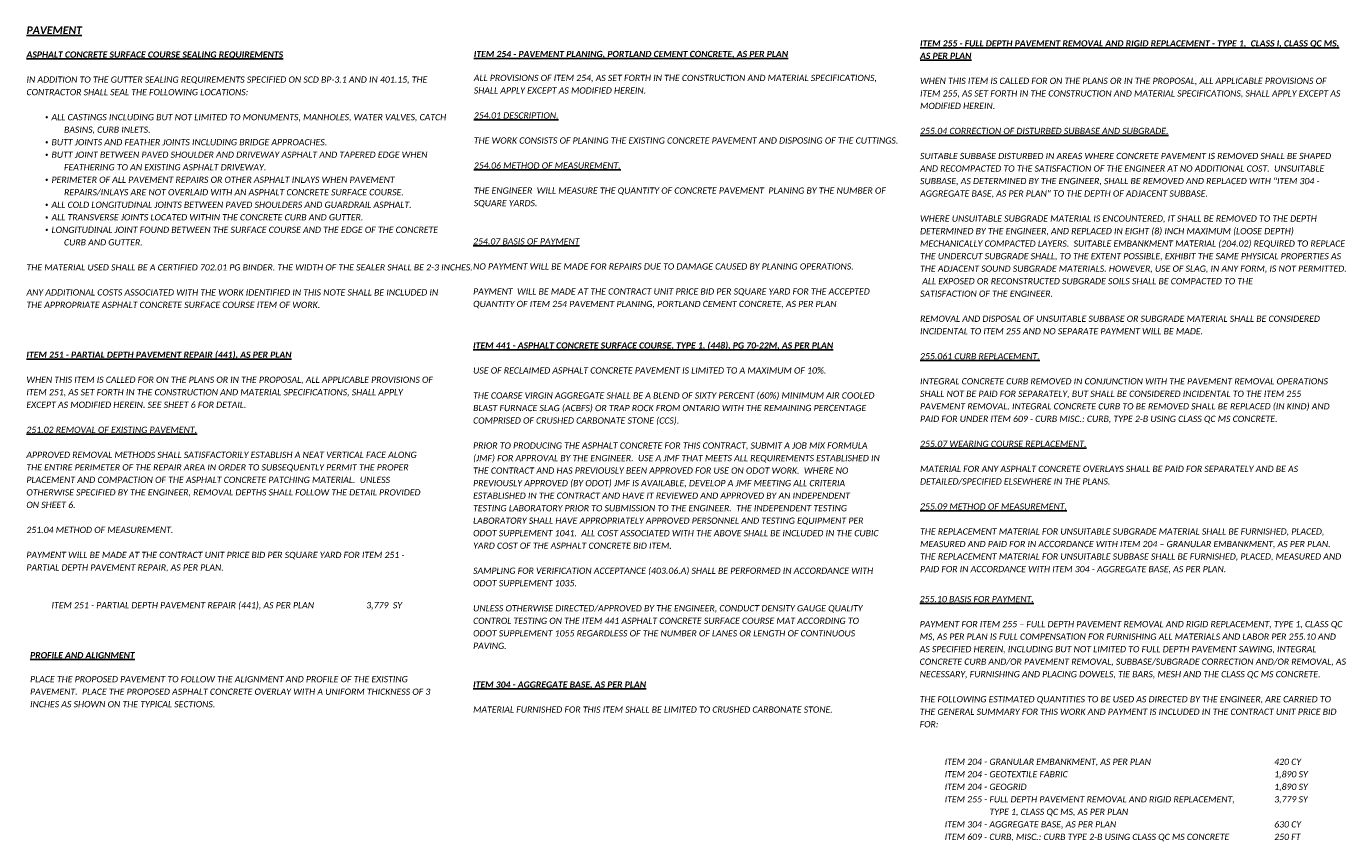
# Model space of a CAD drawing. Header units: feet. Extents: x -2 to 263, y -60 to 29.
# Tile 15 of 17: x 200 to 229, y -47 to -28. Entities that reach past the tile are written whole.
import ezdxf

# ---------------------------------------------------------------- set-up
doc = ezdxf.new("R2010")
doc.units = ezdxf.units.FT
doc.header["$MEASUREMENT"] = 0
doc.layers.add('SH_Text', color=7, linetype='Continuous')
doc.layers.add('TX_P_1', color=7, linetype='Continuous')
doc.styles.add('P_Slanted_Normal', font='calibrii.ttf', dxfattribs={"height": 0.14})
doc.styles.add('P_Slanted_Subtitle', font='calibrii.ttf', dxfattribs={"height": 0.17})

msp = doc.modelspace()

# ---------------------------------------------------------------- texts
at = {"layer": 'SH_Text', "char_height": 0.14, "attachment_point": 1, "line_spacing_factor": 1.2, "style": 'P_Slanted_Normal'}
for s, insert, width in [('\\pxql;\\PIN ADDITION TO THE GUTTER SEALING REQUIREMENTS SPECIFIED ON SCD BP-3.1 AND IN 401.15, THE CONTRACTOR SHALL SEAL THE FOLLOWING LOCATIONS:\\P\\P\\pi-3,l6;{\\fSymbol|b0|i0|c2|p18;·^I}ALL CASTINGS INCLUDING BUT NOT LIMITED TO MONUMENTS, MANHOLES, WATER VALVES, CATCH BASINS, CURB INLETS.\\P{\\fSymbol|b0|i0|c2|p18;·^I}BUTT JOINTS AND FEATHER JOINTS INCLUDING BRIDGE APPROACHES.\\P{\\fSymbol|b0|i0|c2|p18;·^I}BUTT JOINT BETWEEN PAVED SHOULDER AND DRIVEWAY ASPHALT AND TAPERED EDGE WHEN FEATHERING TO AN EXISTING ASPHALT DRIVEWAY.\\P{\\fSymbol|b0|i0|c2|p18;·^I}PERIMETER OF ALL PAVEMENT REPAIRS OR OTHER ASPHALT INLAYS WHEN PAVEMENT REPAIRS/INLAYS ARE NOT OVERLAID WITH AN ASPHALT CONCRETE SURFACE COURSE.\\P{\\fSymbol|b0|i0|c2|p18;·^I}ALL COLD LONGITUDINAL JOINTS BETWEEN PAVED SHOULDERS AND GUARDRAIL ASPHALT.\\P{\\fSymbol|b0|i0|c2|p18;·^I}ALL TRANSVERSE JOINTS LOCATED WITHIN THE CONCRETE CURB AND GUTTER.\\P{\\fSymbol|b0|i0|c2|p18;·^I}LONGITUDINAL JOINT FOUND BETWEEN THE SURFACE COURSE AND THE EDGE OF THE CONCRETE CURB AND GUTTER.\\P\\pi0,l0;\\PTHE MATERIAL USED SHALL BE A CERTIFIED 702.01 PG BINDER. THE WIDTH OF THE SEALER SHALL BE 2-3 INCHES.\\P\\PANY ADDITIONAL COSTS ASSOCIATED WITH THE WORK IDENTIFIED IN THIS NOTE SHALL BE INCLUDED IN THE APPROPRIATE ASPHALT CONCRETE SURFACE COURSE ITEM OF WORK.', (199.873, -29.316), 9.5), ('\\A1;ALL PROVISIONS OF ITEM 254, AS SET FORTH IN THE CONSTRUCTION AND MATERIAL SPECIFICATIONS, SHALL APPLY EXCEPT AS MODIFIED HEREIN.\\P\\P{\\L254.01 DESCRIPTION.\\P\\P}THE WORK CONSISTS OF PLANING THE EXISTING CONCRETE PAVEMENT AND DISPOSING OF THE CUTTINGS.\\P\\P{\\L254.06 METHOD OF MEASUREMENT.\\P\\P}THE ENGINEER  WILL MEASURE THE QUANTITY OF CONCRETE PAVEMENT  PLANING BY THE NUMBER OF SQUARE YARDS.', (209.889, -29.559), 9.5), ('WHEN THIS ITEM IS CALLED FOR ON THE PLANS OR IN THE PROPOSAL, ALL APPLICABLE PROVISIONS OF ITEM 255, AS SET FORTH IN THE CONSTRUCTION AND MATERIAL SPECIFICATIONS, SHALL APPLY EXCEPT AS MODIFIED HEREIN.\\P\\P{\\L255.04 CORRECTION OF DISTURBED SUBBASE AND SUBGRADE.}\\P\\PSUITABLE SUBBASE DISTURBED IN AREAS WHERE CONCRETE PAVEMENT IS REMOVED SHALL BE SHAPED AND RECOMPACTED TO THE SATISFACTION OF THE ENGINEER AT NO ADDITIONAL COST.  UNSUITABLE SUBBASE, AS DETERMINED BY THE ENGINEER, SHALL BE REMOVED AND REPLACED WITH "ITEM 304 - AGGREGATE BASE, AS PER PLAN" TO THE DEPTH OF ADJACENT SUBBASE.\\P\\PWHERE UNSUITABLE SUBGRADE MATERIAL IS ENCOUNTERED, IT SHALL BE REMOVED TO THE DEPTH DETERMINED BY THE ENGINEER, AND REPLACED IN EIGHT (8) INCH MAXIMUM (LOOSE DEPTH) MECHANICALLY COMPACTED LAYERS.  SUITABLE EMBANKMENT MATERIAL (204.02) REQUIRED TO REPLACE THE UNDERCUT SUBGRADE SHALL, TO THE EXTENT POSSIBLE, EXHIBIT THE SAME PHYSICAL PROPERTIES AS THE ADJACENT SOUND SUBGRADE MATERIALS. HOWEVER, USE OF SLAG, IN ANY FORM, IS NOT PERMITTED.  ALL EXPOSED OR RECONSTRUCTED SUBGRADE SOILS SHALL BE COMPACTED TO THE\\PSATISFACTION OF THE ENGINEER.\\P\\PREMOVAL AND DISPOSAL OF UNSUITABLE SUBBASE OR SUBGRADE MATERIAL SHALL BE CONSIDERED INCIDENTAL TO ITEM 255 AND NO SEPARATE PAYMENT WILL BE MADE.\\P\\P{\\L255.061 CURB REPLACEMENT.}\\P\\PINTEGRAL CONCRETE CURB REMOVED IN CONJUNCTION WITH THE PAVEMENT REMOVAL OPERATIONS SHALL NOT BE PAID FOR SEPARATELY, BUT SHALL BE CONSIDERED INCIDENTAL TO THE ITEM 255 PAVEMENT REMOVAL. INTEGRAL CONCRETE CURB TO BE REMOVED SHALL BE REPLACED (IN KIND) AND PAID FOR UNDER ITEM 609 - CURB MISC.: CURB, TYPE 2-B USING CLASS QC MS CONCRETE.\\P\\P{\\L255.07 WEARING COURSE REPLACEMENT.}\\P\\PMATERIAL FOR ANY ASPHALT CONCRETE OVERLAYS SHALL BE PAID FOR SEPARATELY AND BE AS DETAILED/SPECIFIED ELSEWHERE IN THE PLANS.\\P\\P{\\L255.09 METHOD OF MEASUREMENT.}\\P\\PTHE REPLACEMENT MATERIAL FOR UNSUITABLE SUBGRADE MATERIAL SHALL BE FURNISHED, PLACED, MEASURED AND PAID FOR IN ACCORDANCE WITH ITEM 204 – GRANULAR EMBANKMENT, AS PER PLAN.  THE REPLACEMENT MATERIAL FOR UNSUITABLE SUBBASE SHALL BE FURNISHED, PLACED, MEASURED AND PAID FOR IN ACCORDANCE WITH ITEM 304 - AGGREGATE BASE, AS PER PLAN.', (219.881, -29.625), 9.55), ('\\A1;{\\L254.07 BASIS OF PAYMENT\\P}\\PNO PAYMENT WILL BE MADE FOR REPAIRS DUE TO DAMAGE CAUSED BY PLANING OPERATIONS.\\P\\PPAYMENT  WILL BE MADE AT THE CONTRACT UNIT PRICE BID PER SQUARE YARD FOR THE ACCEPTED QUANTITY OF ITEM 254 PAVEMENT PLANING, PORTLAND CEMENT CONCRETE, AS PER PLAN', (209.873, -33.216), 9.24815), ('WHEN THIS ITEM IS CALLED FOR ON THE PLANS OR IN THE PROPOSAL, ALL APPLICABLE PROVISIONS OF ITEM 251, AS SET FORTH IN THE CONSTRUCTION AND MATERIAL SPECIFICATIONS, SHALL APPLY EXCEPT AS MODIFIED HEREIN. SEE SHEET 6 FOR DETAIL.\\P{\\L\\P251.02 REMOVAL OF EXISTING PAVEMENT.}\\P\\PAPPROVED REMOVAL METHODS SHALL SATISFACTORILY ESTABLISH A NEAT VERTICAL FACE ALONG THE ENTIRE PERIMETER OF THE REPAIR AREA IN ORDER TO SUBSEQUENTLY PERMIT THE PROPER PLACEMENT AND COMPACTION OF THE ASPHALT CONCRETE PATCHING MATERIAL.  UNLESS OTHERWISE SPECIFIED BY THE ENGINEER, REMOVAL DEPTHS SHALL FOLLOW THE DETAIL PROVIDED ON SHEET 6.\\P\\P251.04 METHOD OF MEASUREMENT.\\P\\PPAYMENT WILL BE MADE AT THE CONTRACT UNIT PRICE BID PER SQUARE YARD FOR ITEM 251 - PARTIAL DEPTH PAVEMENT REPAIR, AS PER PLAN.', (199.87, -36.311), 9.08167), ('USE OF RECLAIMED ASPHALT CONCRETE PAVEMENT IS LIMITED TO A MAXIMUM OF 10%.\\P\\PTHE COARSE VIRGIN AGGREGATE SHALL BE A BLEND OF SIXTY PERCENT (60%) MINIMUM AIR COOLED BLAST FURNACE SLAG (ACBFS) OR TRAP ROCK FROM ONTARIO WITH THE REMAINING PERCENTAGE COMPRISED OF CRUSHED CARBONATE STONE (CCS).\\P\\PPRIOR TO PRODUCING THE ASPHALT CONCRETE FOR THIS CONTRACT, SUBMIT A JOB MIX FORMULA (JMF) FOR APPROVAL BY THE ENGINEER.  USE A JMF THAT MEETS ALL REQUIREMENTS ESTABLISHED IN THE CONTRACT AND HAS PREVIOUSLY BEEN APPROVED FOR USE ON ODOT WORK.  WHERE NO PREVIOUSLY APPROVED (BY ODOT) JMF IS AVAILABLE, DEVELOP A JMF MEETING ALL CRITERIA ESTABLISHED IN THE CONTRACT AND HAVE IT REVIEWED AND APPROVED BY AN INDEPENDENT TESTING LABORATORY PRIOR TO SUBMISSION TO THE ENGINEER.  THE INDEPENDENT TESTING LABORATORY SHALL HAVE APPROPRIATELY APPROVED PERSONNEL AND TESTING EQUIPMENT PER ODOT SUPPLEMENT 1041.  ALL COST ASSOCIATED WITH THE ABOVE SHALL BE INCLUDED IN THE CUBIC YARD COST OF THE ASPHALT CONCRETE BID ITEM.\\P\\PSAMPLING FOR VERIFICATION ACCEPTANCE (403.06.A) SHALL BE PERFORMED IN ACCORDANCE WITH ODOT SUPPLEMENT 1035.\\P\\PUNLESS OTHERWISE DIRECTED/APPROVED BY THE ENGINEER, CONDUCT DENSITY GAUGE QUALITY CONTROL TESTING ON THE ITEM 441 ASPHALT CONCRETE SURFACE COURSE MAT ACCORDING TO ODOT SUPPLEMENT 1055 REGARDLESS OF THE NUMBER OF LANES OR LENGTH OF CONTINUOUS PAVING.', (209.873, -36.104), 9.10976), ('{\\L255.10 BASIS FOR PAYMENT.\\P}\\PPAYMENT FOR ITEM 255 – FULL DEPTH PAVEMENT REMOVAL AND RIGID REPLACEMENT, TYPE 1, CLASS QC MS, AS PER PLAN IS FULL COMPENSATION FOR FURNISHING ALL MATERIALS AND LABOR PER 255.10 AND AS SPECIFIED HEREIN, INCLUDING BUT NOT LIMITED TO FULL DEPTH PAVEMENT SAWING, INTEGRAL CONCRETE CURB AND/OR PAVEMENT REMOVAL, SUBBASE/SUBGRADE CORRECTION AND/OR REMOVAL, AS NECESSARY, FURNISHING AND PLACING DOWELS, TIE BARS, MESH AND THE CLASS QC MS CONCRETE.\\P\\PTHE FOLLOWING ESTIMATED QUANTITIES TO BE USED AS DIRECTED BY THE ENGINEER, ARE CARRIED TO THE GENERAL SUMMARY FOR THIS WORK AND PAYMENT IS INCLUDED IN THE CONTRACT UNIT PRICE BID FOR:', (219.873, -41.219), 9.55), ('\\A1;PLACE THE PROPOSED PAVEMENT TO FOLLOW THE ALIGNMENT AND PROFILE OF THE EXISTING PAVEMENT.  PLACE THE PROPOSED ASPHALT CONCRETE OVERLAY WITH A UNIFORM THICKNESS OF 3 INCHES AS SHOWN ON THE TYPICAL SECTIONS.', (199.953, -43.011), 9.5), ('MATERIAL FURNISHED FOR THIS ITEM SHALL BE LIMITED TO CRUSHED CARBONATE STONE.', (209.873, -43.692), 11.38968)]:
    msp.add_mtext(s, dxfattribs=dict(at, insert=insert, width=width))
at = {"layer": 'TX_P_1', "color": 3, "insert": (199.874, -28.476), "char_height": 0.17, "width": 9.5, "attachment_point": 1, "style": 'P_Slanted_Subtitle'}
msp.add_mtext('{\\fCalibri|b1|i1|c0|p34;\\LPAVEMENT}', dxfattribs=at)
at = {"layer": 'TX_P_1', "color": 3, "char_height": 0.14, "attachment_point": 1, "line_spacing_factor": 1.2, "style": 'P_Slanted_Normal'}
for s, insert, width in [('{\\fCalibri|b1|i1|c0|p34;\\LITEM 255 - FULL DEPTH PAVEMENT REMOVAL AND RIGID REPLACEMENT - TYPE 1,  CLASS I, CLASS QC MS, AS PER PLAN}', (219.881, -28.785), 9.59551), ('{\\fCalibri|b1|i1|c0|p34;\\LASPHALT CONCRETE SURFACE COURSE SEALING REQUIREMENTS}', (199.873, -29.036), 9.5), ('{\\fCalibri|b1|i1|c0|p34;\\LITEM 254 - PAVEMENT PLANING, PORTLAND CEMENT CONCRETE, AS PER PLAN}', (209.889, -29.023), 9.5), ('{\\fCalibri|b1|i1|c0|p34;\\LITEM 251 - PARTIAL DEPTH PAVEMENT REPAIR (441), AS PER PLAN}', (199.87, -35.751), 9.10506), ('{\\fCalibri|b1|i1|c0|p34;\\LITEM 441 - ASPHALT CONCRETE SURFACE COURSE, TYPE 1, (448), PG 70-22M, AS PER PLAN}', (209.873, -35.544), 8.99494), ('{\\fCalibri|b1|i1|c0|p34;\\LPROFILE AND ALIGNMENT}', (199.953, -42.476), 9.5), ('{\\fCalibri|b1|i1|c0|p34;\\LITEM 304 - AGGREGATE BASE, AS PER PLAN}', (209.873, -43.132), 8.99494)]:
    msp.add_mtext(s, dxfattribs=dict(at, insert=insert, width=width))
at = {"layer": 'TX_P_1', "char_height": 0.14, "width": 9.41463, "attachment_point": 1, "line_spacing_factor": 1.2, "style": 'P_Slanted_Normal'}
for s, insert in [('{\\H0.99999x;\\C142;^IITEM 251 - PARTIAL DEPTH PAVEMENT REPAIR (441), AS PER PLAN  ^I                  \\C1;3,779 \\C142; SY}', (199.873, -41.357)), ('{\\H0.99999x;\\C142;^IITEM 204 - GRANULAR EMBANKMENT, AS PER PLAN ^I^I ^I^I^I  \\C1;420 \\C142;CY\\P^IITEM 204 - GEOTEXTILE FABRIC^I ^I^I ^I^I^I  ^I^I^I  \\C1;1,890 \\C142;SY\\P^IITEM 204 - GEOGRID^I^I^I^I^I ^I^I ^I^I^I  \\C1;1,890 \\C142;SY\\P^IITEM 255 - FULL DEPTH PAVEMENT REMOVAL AND RIGID REPLACEMENT,^I^I  \\C1;3,779\\C142; SY\\P^I^I         TYPE 1, CLASS QC MS, AS PER PLAN\\P^IITEM 304 - AGGREGATE BASE, AS PER PLAN^I^I ^I^I ^I^I^I  \\C1;630 \\C142;CY\\P^IITEM 609 - CURB, MISC.: CURB TYPE 2-B USING CLASS QC MS CONCRETE^I^I  \\C1;250\\C142; FT}', (219.873, -44.859))]:
    msp.add_mtext(s, dxfattribs=dict(at, insert=insert))

doc.saveas('drawing.dxf')
